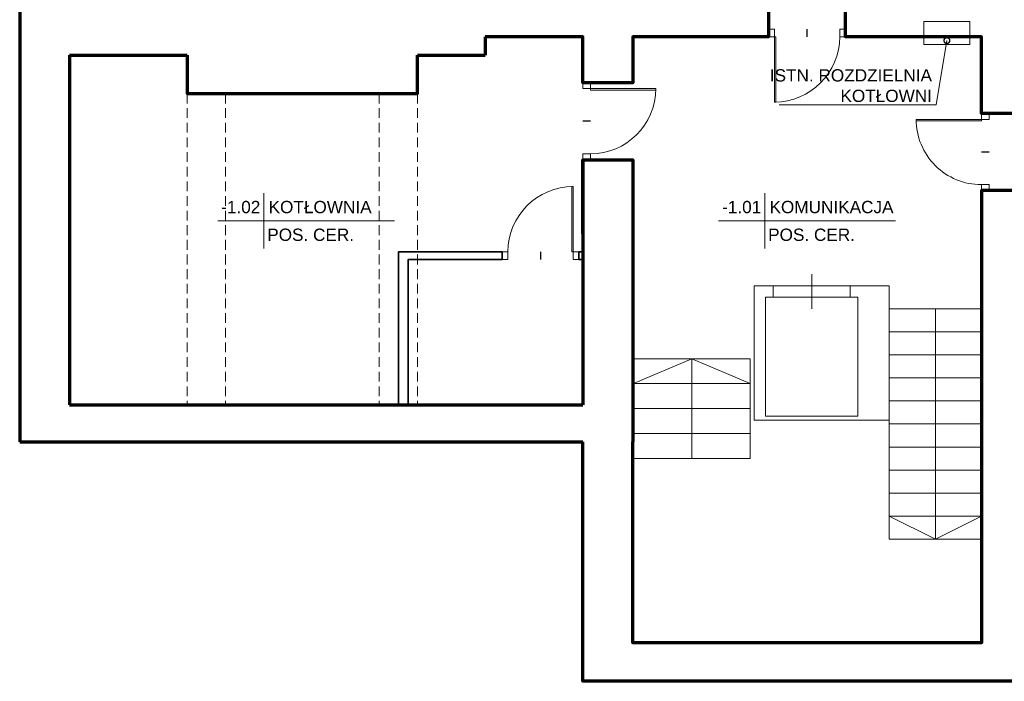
# Model space of a CAD drawing. Header units: centimetres. Extents: x 0 to 8068, y -312 to 10136.
# Tile 1 of 14: x 0 to 1282, y -312 to 549. Entities that reach past the tile are written whole.
import ezdxf
from ezdxf import colors
from ezdxf.entities.mleader import LeaderData, LeaderLine
from ezdxf.enums import TextEntityAlignment as Align
from ezdxf.math import Vec2, Vec3

# ---------------------------------------------------------------- set-up
doc = ezdxf.new("R2010")
doc.units = ezdxf.units.CM
doc.linetypes.add('DASHED', pattern=[19.05, 12.7, -6.35])
doc.layers.get('0').update_dxf_attribs({"lineweight": 13})
for name, color, linetype, lineweight, true_color in [('IE_SYMBOLE', 7, 'Continuous', 13, 0xfe0000), ('INW_DRZWI', 7, 'Continuous', 13, 0x838383), ('INW_NIEWIDOCZNE', 7, 'DASHED', 5, 0x838383), ('INW_OPIS_TABELKI POMIESZCZEŃ', 7, 'Continuous', 5, 0x838383), ('INW_WIDOKOWE', 7, 'Continuous', 13, 0x838383), ('INW_WYPOSAŻENIE', 7, 'Continuous', 5, 0x838383), ('INW_ŚCIANY  DZIAŁOWE', 7, 'Continuous', 35, 0x838383), ('INW_ŚCIANY KONSTRUKCYJNE', 7, 'Continuous', 70, 0x838383)]:
    doc.layers.add(name, color=color, linetype=linetype, lineweight=lineweight, true_color=true_color)
doc.styles.add('100 ARIAL', font='arial.ttf', dxfattribs={"height": 16})

# ---------------------------------------------------------------- blocks, each defined once
blk = doc.blocks.new('*U290')
for points in [[(-85, 0), (-83.1, 0), (-83.1, 85), (-85, 85)], [(-85, 0), (-92.5, 0), (-92.5, -10), (-85, -10)], [(7.5, 0), (0, 0), (0, -10), (7.5, -10)]]:
    blk.add_lwpolyline(points, close=True)
blk.add_arc((-85, 0), 85, 0, 90)
at = {"layer": 'Defpoints'}
blk.add_lwpolyline([(-42.5, 0), (-42.5, -10)], dxfattribs=at)
blk = doc.blocks.new('*U291')
for points in [[(0, 0), (-1.9, 0), (-1.9, 85), (0, 85)], [(-85, 0), (-92.5, 0), (-92.5, -10), (-85, -10)], [(7.5, 0), (0, 0), (0, -10), (7.5, -10)]]:
    blk.add_lwpolyline(points, close=True)
blk.add_arc((0, 0), 85, 90, 180)
at = {"layer": 'Defpoints'}
blk.add_lwpolyline([(-42.5, 0), (-42.5, -10)], dxfattribs=at)
blk = doc.blocks.new('*U293')
for points in [[(0, 0), (-1.9, 0), (-1.9, 85), (0, 85)], [(-85, 0), (-92.5, 0), (-92.5, -10), (-85, -10)], [(7.5, 0), (0, 0), (0, -10), (7.5, -10)]]:
    blk.add_lwpolyline(points, close=True)
blk.add_arc((0, 0), 85, 90, 180)
at = {"layer": 'Defpoints'}
blk.add_lwpolyline([(-42.5, 0), (-42.5, -10)], dxfattribs=at)
blk = doc.blocks.new('_DotSmall')
at = {"color": 0, "linetype": 'ByBlock', "const_width": 0.5}
blk.add_lwpolyline([(-0.0625, 0, 1), (0.0625, 0, 1)], format="xyb", close=True, dxfattribs=at)
blk = doc.blocks.new('*U411')
at = {"linetype": 'Continuous', "lineweight": 0}
for p, q in [((0, 72.2), (0, -72.2)), ((-120.3, 0), (340.5, 0))]:
    blk.add_line(p, q, dxfattribs=at)
at = {"style": '100 ARIAL'}
for tag, height, flags, p in [('KONDYGNACJA', 16, 13, (288.1, 259.3)), ('INNE', 16, 13, (288.1, 236)), ('NR', 32, 12, (-60.2, 20))]:
    blk.add_attdef(tag, text='', height=height, dxfattribs=dict(at, flags=flags)).set_placement(p, align=Align.CENTER)
at = {"style": '100 ARIAL', "flags": 12}
blk.add_attdef('NAZW', (12.3, 20), '', height=32, dxfattribs=at)
at = {"color": 5, "style": '100 ARIAL', "flags": 12}
blk.add_attdef('DO_OBLICZEN', text='', height=32, dxfattribs=at).set_placement((-60.2, -51.6), align=Align.CENTER)
at = {"style": '100 ARIAL', "flags": 12}
blk.add_attdef('POS_001', text='', height=32, dxfattribs=at).set_placement((12.2, -19.7), align=Align.TOP_LEFT)
blk = doc.blocks.new('*U410')
at = {"linetype": 'Continuous', "lineweight": 0}
for p, q in [((0, 72.2), (0, -72.2)), ((-120.3, 0), (340.5, 0))]:
    blk.add_line(p, q, dxfattribs=at)
at = {"style": '100 ARIAL'}
for tag, height, flags, p in [('KONDYGNACJA', 16, 13, (288.1, 259.3)), ('INNE', 16, 13, (288.1, 236)), ('NR', 32, 12, (-60.2, 20))]:
    blk.add_attdef(tag, text='', height=height, dxfattribs=dict(at, flags=flags)).set_placement(p, align=Align.CENTER)
at = {"style": '100 ARIAL', "flags": 12}
blk.add_attdef('NAZW', (12.3, 20), '', height=32, dxfattribs=at)
at = {"color": 5, "style": '100 ARIAL', "flags": 12}
blk.add_attdef('DO_OBLICZEN', text='', height=32, dxfattribs=at).set_placement((-60.2, -51.6), align=Align.CENTER)
at = {"style": '100 ARIAL', "flags": 12}
blk.add_attdef('POS_001', text='', height=32, dxfattribs=at).set_placement((12.2, -19.7), align=Align.TOP_LEFT)
blk = doc.blocks.new('*U397')
for points in [[(0, 0), (-1.9, 0), (-1.9, 85), (0, 85)], [(-85, 0), (-92.5, 0), (-92.5, -10), (-85, -10)], [(7.5, 0), (0, 0), (0, -10), (7.5, -10)]]:
    blk.add_lwpolyline(points, close=True)
blk.add_arc((0, 0), 85, 90, 180)
at = {"layer": 'Defpoints'}
blk.add_lwpolyline([(-42.5, 0), (-42.5, -10)], dxfattribs=at)

msp = doc.modelspace()

# ---------------------------------------------------------------- linework, layer by layer
at = {"layer": 'IE_SYMBOLE'}
msp.add_lwpolyline([(1237.274, 547.247), (1177.274, 547.247), (1177.274, 517.247), (1237.274, 517.247)], close=True, dxfattribs=at)
at = {"layer": 'INW_NIEWIDOCZNE'}
for p, q in [((218.274, 453.247), (218.274, 48.247)), ((268.274, 453.247), (268.274, 48.247)), ((468.274, 453.247), (468.274, 48.247)), ((518.274, 453.247), (518.274, 48.247))]:
    msp.add_line(p, q, dxfattribs=at)
at = {"layer": 'INW_WIDOKOWE'}
for p, q in [((1192.274, 173.247), (1192.274, -126.753)), ((875.274, 108.247), (799.274, 75.78)), ((875.274, -21.623), (875.274, 108.247)), ((875.274, 108.247), (951.274, 75.78)), ((1192.274, -126.753), (1132.274, -96.753)), ((1192.274, -126.753), (1252.274, -96.753))]:
    msp.add_line(p, q, dxfattribs=at)
for points in [[(1132.274, 173.247), (1252.274, 173.247), (1252.274, 143.247), (1132.274, 143.247)], [(1132.274, 143.247), (1252.274, 143.247), (1252.274, 113.247), (1132.274, 113.247)], [(799.274, 108.247), (951.274, 108.247), (951.274, 75.78), (799.274, 75.78)], [(1132.274, 113.247), (1252.274, 113.247), (1252.274, 83.247), (1132.274, 83.247)], [(1132.274, 83.247), (1252.274, 83.247), (1252.274, 53.247), (1132.274, 53.247)], [(799.274, 75.78), (951.274, 75.78), (951.274, 43.312), (799.274, 43.312)], [(1132.274, 53.247), (1252.274, 53.247), (1252.274, 23.247), (1132.274, 23.247)], [(799.274, 43.312), (951.274, 43.312), (951.274, 10.844), (799.274, 10.844)], [(1132.274, 23.247), (1252.274, 23.247), (1252.274, -6.753), (1132.274, -6.753)], [(799.274, 10.844), (951.274, 10.844), (951.274, -21.623), (799.274, -21.623)], [(1132.274, -6.753), (1252.274, -6.753), (1252.274, -36.753), (1132.274, -36.753)], [(1132.274, -36.753), (1252.274, -36.753), (1252.274, -66.753), (1132.274, -66.753)], [(1132.274, -66.753), (1252.274, -66.753), (1252.274, -96.753), (1132.274, -96.753)], [(1132.274, -96.753), (1252.274, -96.753), (1252.274, -126.753), (1132.274, -126.753)]]:
    msp.add_lwpolyline(points, close=True, dxfattribs=at)
at = {"layer": 'INW_WYPOSAŻENIE'}
for p, q in [((1031.273, 173.247), (1031.273, 218.247)), ((981.27, 188.377), (981.27, 203.377)), ((1081.274, 188.337), (1081.274, 203.337)), ((1132.274, 203.247), (1132.274, 28.377)), ((971.273, 188.377), (1091.273, 188.377)), ((1132.274, 183.247), (1132.274, 28.377))]:
    msp.add_line(p, q, dxfattribs=at)
for points in [[(1132.274, 203.247), (956.274, 203.247), (956.274, 28.377), (1132.274, 28.377)], [(971.273, 188.377), (971.273, 33.377), (1091.273, 33.377), (1091.273, 188.377)]]:
    msp.add_lwpolyline(points, dxfattribs=at)
at = {"layer": 'INW_ŚCIANY  DZIAŁOWE'}
for points in [[(493.274, 48.247), (493.274, 247.247), (628.274, 247.247), (628.274, 237.247), (505.774, 237.247), (505.774, 48.247), (493.274, 48.247)], [(733.274, 247.247), (728.274, 247.247), (728.274, 237.247), (733.274, 237.247)]]:
    msp.add_lwpolyline(points, dxfattribs=at)
at = {"layer": 'INW_ŚCIANY KONSTRUKCYJNE'}
for p, q in [((606.017, 527.247), (606.017, 503.247)), ((65.274, 503.247), (218.274, 503.247)), ((518.274, 503.247), (606.017, 503.247)), ((733.274, 367.247), (733.274, 48.247)), ((798.274, 367.247), (798.274, 0.247)), ((1252.274, 327.247), (1252.274, 0.247)), ((65.274, 48.247), (733.274, 48.247)), ((0.274, 0.247), (733.274, 0.247))]:
    msp.add_line(p, q, dxfattribs=at)
for points in [[(0.274, 1216.247), (0.274, 0.247)], [(1428.22, 527.247), (1317.274, 527.247), (1317.274, 427.247), (1252.274, 427.247), (1252.274, 527.247), (1075.274, 527.247), (1075.274, 575.247), (1111.274, 575.247), (1111.274, 600.247), (1141.274, 600.247), (1141.274, 575.247), (1256.274, 575.247), (1256.274, 585.247), (1286.274, 585.247), (1286.274, 575.247), (1428.22, 575.247)], [(975.274, 575.247), (975.274, 527.247), (798.274, 527.247), (798.274, 467.247), (733.274, 467.247), (733.274, 527.247), (606.017, 527.247)], [(65.274, 503.247), (65.274, 48.247)], [(218.274, 503.247), (218.274, 453.247), (518.274, 453.247), (518.274, 503.247)], [(733.274, 270.879), (733.274, 367.247), (798.274, 367.247), (798.274, 270.879)], [(1317.274, 270.879), (1317.274, 327.247), (1252.274, 327.247), (1252.274, 270.879)], [(1317.274, 0.247), (1317.274, -311.623), (733.274, -311.623), (733.274, 0.247)], [(1252.274, 0.247), (1252.274, -261.623), (798.274, -261.623), (798.274, 0.247)]]:
    msp.add_lwpolyline(points, dxfattribs=at)

# ---------------------------------------------------------------- block references
at = {"layer": 'INW_DRZWI'}
for name, p, rotation in [('*U293', (982.774, 527.247), 180), ('*U290', (743.274, 374.747), 270), ('*U291', (1252.274, 419.747), 89.99999999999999), ('*U397', (720.774, 247.247), 360)]:
    msp.add_blockref(name, p, dxfattribs=dict(at, rotation=rotation))
at = {"layer": 'INW_OPIS_TABELKI POMIESZCZEŃ'}
ref = msp.add_blockref('*U411', (318.151, 287.639), dxfattribs=dict(at, xscale=0.5, yscale=0.5, zscale=0.5))
ref.add_attrib('NR', '-1.02', dxfattribs={"layer": '0', "height": 16, "style": '100 ARIAL'}).set_placement((288.074, 297.617), align=Align.CENTER)
ref.add_attrib('NAZW', 'KOTŁOWNIA', (324.292, 297.617), dxfattribs={"layer": '0', "height": 16, "style": '100 ARIAL'})
ref.add_attrib('POS_001', 'POS. CER.', (322.533, 261.541), dxfattribs={"layer": '0', "height": 16, "style": '100 ARIAL'})
ref = msp.add_blockref('*U410', (970.235, 287.639), dxfattribs=dict(at, xscale=0.5, yscale=0.5, zscale=0.5))
ref.add_attrib('NR', '-1.01', dxfattribs={"layer": '0', "height": 16, "style": '100 ARIAL'}).set_placement((940.158, 297.617), align=Align.CENTER)
ref.add_attrib('NAZW', 'KOMUNIKACJA', (976.376, 297.617), dxfattribs={"layer": '0', "height": 16, "style": '100 ARIAL'})
ref.add_attrib('POS_001', 'POS. CER.', (974.617, 261.541), dxfattribs={"layer": '0', "height": 16, "style": '100 ARIAL'})

# ---------------------------------------------------------------- leaders
at = {"layer": 'IE_SYMBOLE'}
ml = msp.add_multileader_mtext('Standard', dxfattribs=at)
ml.set_content('ISTN. ROZDZIELNIA\\PKOTŁOWNI', color=256, style='100 ARIAL')
ml.set_leader_properties(color=256, linetype='ByLayer', lineweight=-1)
ml.set_arrow_properties(name='DOTSMALL')
ml.build(insert=Vec2(0, 0))
ml.multileader.update_dxf_attribs({"text_left_attachment_type": 5, "text_right_attachment_type": 5, "dogleg_length": 1, "arrow_head_size": 15})
ctx = ml.context
ctx.base_point, ctx.char_height, ctx.arrow_head_size, ctx.landing_gap_size, ctx.plane_origin, ctx.plane_x_axis = Vec3(1036.957, 461.791), 16, 15, 5, Vec3(1308.661, 547.178), Vec3(-1, 0)
ctx.left_attachment, ctx.right_attachment, ctx.text_align_type, ctx.attachment_type = 5, 5, 2, 2
notes = []
notes.append((ctx, [(0, (1, 1, 0), (1193.403, 438.586), (-1, 0), 0.5, [(0, [(1207.274, 522.247)], 0, [])])]))
ctx.mtext.insert, ctx.mtext.alignment, ctx.mtext.flow_direction = Vec3(1187.903, 484.996), 3, 5
for ctx, leaders in notes:
    for number, flags, end, landing, length, lines in leaders:
        leader = LeaderData()
        leader.index, (leader.has_last_leader_line, leader.has_dogleg_vector, leader.attachment_direction) = number, flags
        leader.last_leader_point, leader.dogleg_vector, leader.dogleg_length = Vec3(end), Vec3(landing), length
        for number, points, colour, breaks in lines:
            line = LeaderLine()
            line.index, line.vertices, line.color, line.breaks = number, Vec3.list(points), colors.encode_raw_color(colour), breaks
            leader.lines.append(line)
        ctx.leaders.append(leader)

doc.saveas('drawing.dxf')
